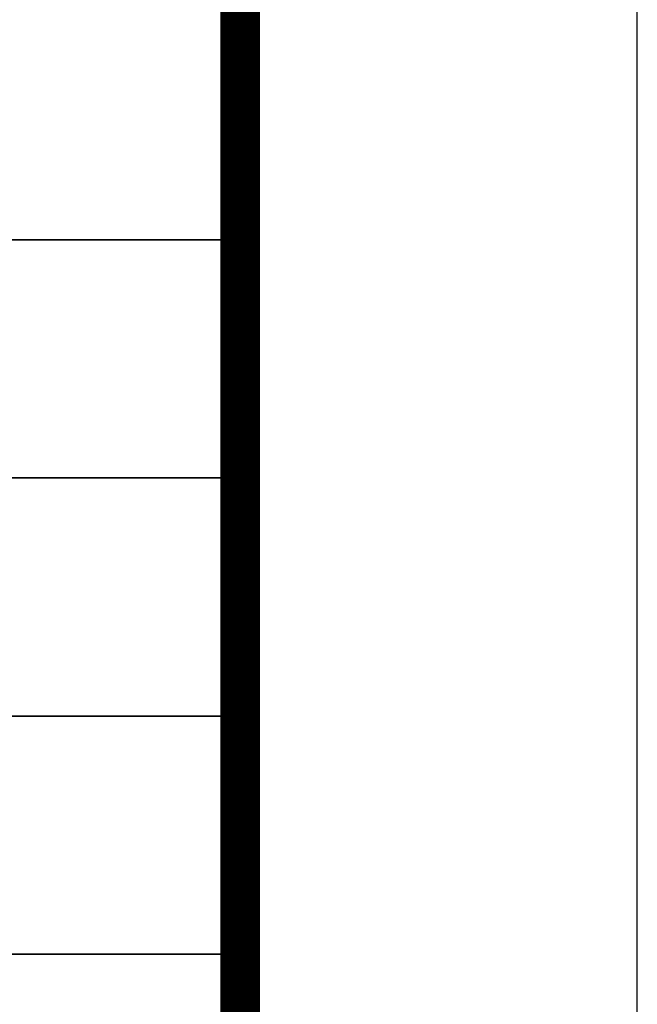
# Model space of a CAD drawing. Extents: x 1109697 to 1467097, y -139975 to 53891.
# Tile 237 of 256: x 1360441 to 1361997, y -129599 to -127119. Entities that reach past the tile are written whole.
import ezdxf

# ---------------------------------------------------------------- set-up
doc = ezdxf.new("R2010")
doc.units = 0
doc.header["$LTSCALE"] = 1000
doc.header["$MEASUREMENT"] = 0
doc.layers.add('PUB_TEXT', color=7, linetype='Continuous')
doc.layers.add('PUB_TITLE', color=4, linetype='Continuous')
doc.layers.add('图框', color=4, linetype='Continuous', lineweight=35)

# ---------------------------------------------------------------- blocks, each defined once
blk = doc.blocks.new('图签01')
at = {"layer": '图框', "color": 4}
for p, q in [((1793883, 94064.5), (1797883, 94064.5)), ((1793883, 93464.5), (1797883, 93464.5)), ((1793883, 92864.5), (1797883, 92864.5)), ((1793883, 92264.5), (1797883, 92264.5))]:
    blk.add_line(p, q, dxfattribs=at)

msp = doc.modelspace()

# ---------------------------------------------------------------- linework, layer by layer
at = {"layer": 'PUB_TITLE'}
msp.add_lwpolyline([(1277897, -139975.4), (1361997, -139975.4), (1361997, -80575.4), (1277897, -80575.4)], close=True, dxfattribs=at)
at = {"layer": 'PUB_TITLE', "const_width": 100}
msp.add_lwpolyline([(1280397, -138975.4), (1360997, -138975.4), (1360997, -81575.4), (1280397, -81575.4)], close=True, dxfattribs=at)

# ---------------------------------------------------------------- block references
at = {"layer": 'PUB_TEXT'}
msp.add_blockref('图签01', (-436886, -221737.8), dxfattribs=at)

doc.saveas('drawing.dxf')
